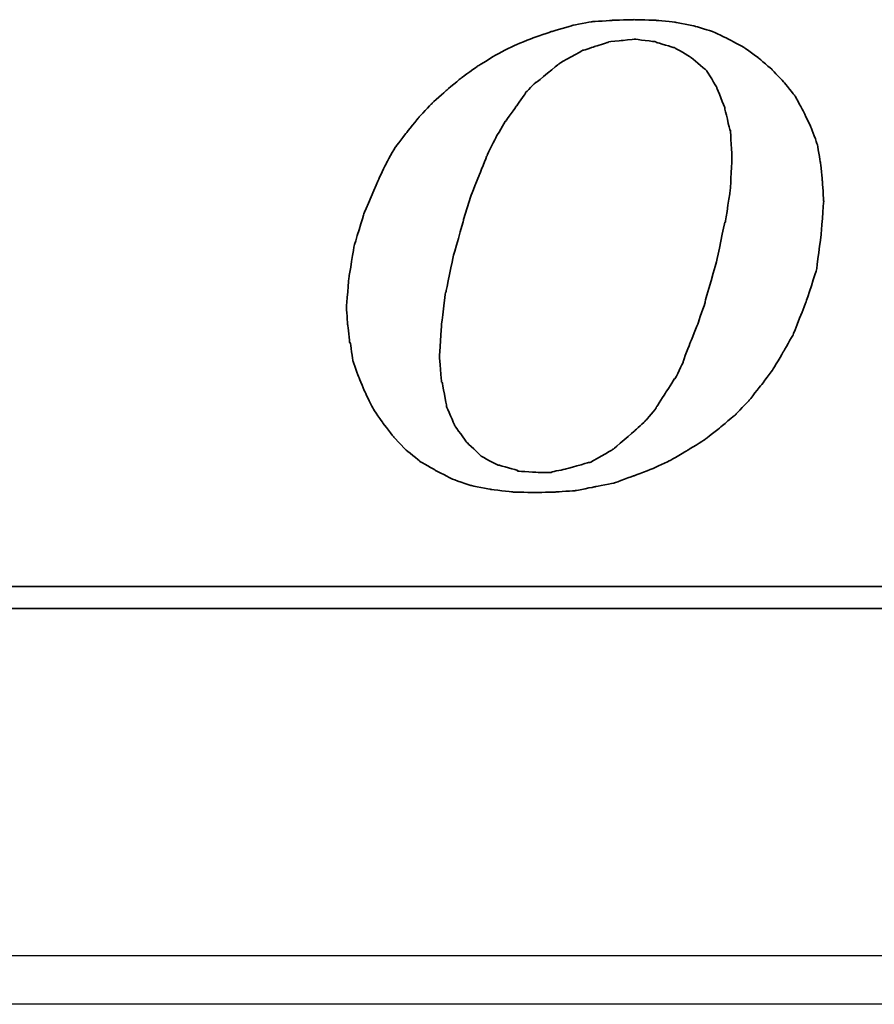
# Model space of a CAD drawing. Header units: millimetres. Extents: x -386 to 3135, y -1989 to 860.
# Tile 224 of 256: x -91 to -82, y -618 to -608. Entities that reach past the tile are written whole.
import ezdxf

# ---------------------------------------------------------------- set-up
doc = ezdxf.new("R2010")
doc.units = ezdxf.units.MM
doc.layers.get('0').update_dxf_attribs({"linetype": 'CONTINUOUS'})
doc.layers.add('DIM', color=4, linetype='CONTINUOUS')
doc.layers.add('layer 1', color=7, linetype='CONTINUOUS')

# ---------------------------------------------------------------- blocks, each defined once
blk = doc.blocks.new('TBI MOTION logo(完整正式版)')
at = {"layer": 'layer 1', "color": 22, "lineweight": 35}
for points, knots in [([(-11.34375, -6.98375), (-11.34375, -6.98375), (-10.91375, -7.43875), (-10.91375, -7.43875), (-10.91375, -7.43875), (-10.91375, -7.43875), (-10.38625, -7.87125), (-10.38625, -7.87125), (-10.38625, -7.87125), (-10.38625, -7.87125), (-9.81125, -8.20375), (-9.81125, -8.20375), (-9.81125, -8.20375), (-9.81125, -8.20375), (-9.21125, -8.51875), (-9.21125, -8.51875), (-9.21125, -8.51875), (-9.21125, -8.51875), (-8.51625, -8.75875), (-8.51625, -8.75875), (-8.51625, -8.75875), (-8.51625, -8.75875), (-7.77125, -8.90375), (-7.77125, -8.90375), (-7.77125, -8.90375), (-7.77125, -8.90375), (-6.97875, -8.99875), (-6.97875, -8.99875), (-6.97875, -8.99875), (-6.97875, -8.99875), (-6.14125, -9.02375), (-6.14125, -9.02375), (-6.14125, -9.02375), (-6.14125, -9.02375), (-5.37125, -8.99875), (-5.37125, -8.99875), (-5.37125, -8.99875), (-5.37125, -8.99875), (-4.65375, -8.94875), (-4.65375, -8.94875), (-4.65375, -8.94875), (-4.65375, -8.94875), (-3.93375, -8.80625), (-3.93375, -8.80625), (-3.93375, -8.80625), (-3.93375, -8.80625), (-3.21375, -8.66375), (-3.21375, -8.66375), (-3.21375, -8.66375), (-3.21375, -8.66375), (-2.49375, -8.39875), (-2.49375, -8.39875), (-2.49375, -8.39875), (-2.49375, -8.39875), (-1.79875, -8.13375), (-1.79875, -8.13375), (-1.79875, -8.13375), (-1.79875, -8.13375), (-1.17375, -7.84375), (-1.17375, -7.84375), (-1.17375, -7.84375), (-1.17375, -7.84375), (-0.52375, -7.46375), (-0.52375, -7.46375), (-0.52375, -7.46375), (-0.52375, -7.46375), (0.10124, -7.07875), (0.10124, -7.07875), (0.10124, -7.07875), (0.10124, -7.07875), (0.67625, -6.62375), (0.67625, -6.62375), (0.67625, -6.62375), (0.67625, -6.62375), (1.24874, -6.14375), (1.24874, -6.14375), (1.24874, -6.14375), (1.24874, -6.14375), (1.72874, -5.64125), (1.72874, -5.64125), (1.72874, -5.64125), (1.72874, -5.64125), (2.18624, -5.06375), (2.18624, -5.06375), (2.18624, -5.06375), (2.18624, -5.06375), (2.61625, -4.48874), (2.61625, -4.48874), (2.61625, -4.48874), (2.61625, -4.48874), (3.00125, -3.83874), (3.00125, -3.83874), (3.00125, -3.83874), (3.00125, -3.83874), (3.36124, -3.21374), (3.36124, -3.21374), (3.36124, -3.21374), (3.36124, -3.21374), (3.84374, -1.99125), (3.84374, -1.99125), (3.84374, -1.99125), (3.84374, -1.99125), (4.22625, -0.81875), (4.22625, -0.81875), (4.22625, -0.81875), (4.22625, -0.81875), (4.39125, 0.45624), (4.39125, 0.45624), (4.39125, 0.45624), (4.39125, 0.45624), (4.48874, 1.70124), (4.48874, 1.70124), (4.48874, 1.70124), (4.48874, 1.70124), (4.43874, 2.44625), (4.43874, 2.44625), (4.43874, 2.44625), (4.43874, 2.44625), (4.36874, 3.14125), (4.36874, 3.14125), (4.36874, 3.14125), (4.36874, 3.14125), (4.25125, 3.81125), (4.25125, 3.81125), (4.25125, 3.81125), (4.25125, 3.81125), (4.03124, 4.41125), (4.03124, 4.41125), (4.03124, 4.41125), (4.03124, 4.41125), (3.74374, 5.01125), (3.74374, 5.01125), (3.74374, 5.01125), (3.74374, 5.01125), (3.43124, 5.58875), (3.43124, 5.58875), (3.43124, 5.58875), (3.43124, 5.58875), (3.02625, 6.09125), (3.02625, 6.09125), (3.02625, 6.09125), (3.02625, 6.09125), (2.59374, 6.54875), (2.59374, 6.54875), (2.59374, 6.54875), (2.59374, 6.54875), (2.09124, 6.98125), (2.09124, 6.98125), (2.09124, 6.98125), (2.09124, 6.98125), (1.56124, 7.36625), (1.56124, 7.36625), (1.56124, 7.36625), (1.56124, 7.36625), (0.98624, 7.67625), (0.98624, 7.67625), (0.98624, 7.67625), (0.98624, 7.67625), (0.38624, 7.96375), (0.38624, 7.96375), (0.38624, 7.96375), (0.38624, 7.96375), (-0.25875, 8.15625), (-0.25875, 8.15625), (-0.25875, 8.15625), (-0.25875, 8.15625), (-0.98125, 8.30125), (-0.98125, 8.30125), (-0.98125, 8.30125), (-0.98125, 8.30125), (-1.70124, 8.37125), (-1.70124, 8.37125), (-1.70124, 8.37125), (-1.70124, 8.37125), (-2.49375, 8.39624), (-2.49375, 8.39624), (-2.49375, 8.39624), (-2.49375, 8.39624), (-3.28625, 8.37125), (-3.28625, 8.37125), (-3.28625, 8.37125), (-3.28625, 8.37125), (-4.05125, 8.32125), (-4.05125, 8.32125), (-4.05125, 8.32125), (-4.05125, 8.32125), (-4.77375, 8.18125), (-4.77375, 8.18125), (-4.77375, 8.18125), (-4.77375, 8.18125), (-5.51625, 7.96375), (-5.51625, 7.96375), (-5.51625, 7.96375), (-5.51625, 7.96375), (-6.21125, 7.72625), (-6.21125, 7.72625), (-6.21125, 7.72625), (-6.21125, 7.72625), (-6.92875, 7.43625), (-6.92875, 7.43625), (-6.92875, 7.43625), (-6.92875, 7.43625), (-7.57875, 7.10125), (-7.57875, 7.10125), (-7.57875, 7.10125), (-7.57875, 7.10125), (-8.24875, 6.69125), (-8.24875, 6.69125), (-8.24875, 6.69125), (-8.24875, 6.69125), (-8.84875, 6.26125), (-8.84875, 6.26125), (-8.84875, 6.26125), (-8.84875, 6.26125), (-9.42625, 5.78125), (-9.42625, 5.78125), (-9.42625, 5.78125), (-9.42625, 5.78125), (-9.95375, 5.30125), (-9.95375, 5.30125), (-9.95375, 5.30125), (-9.95375, 5.30125), (-10.43375, 4.79624), (-10.43375, 4.79624), (-10.43375, 4.79624), (-10.43375, 4.79624), (-10.88875, 4.22125), (-10.88875, 4.22125), (-10.88875, 4.22125), (-10.88875, 4.22125), (-11.29875, 3.69375), (-11.29875, 3.69375), (-11.29875, 3.69375), (-11.29875, 3.69375), (-11.63375, 3.09125), (-11.63375, 3.09125), (-11.63375, 3.09125), (-11.63375, 3.09125), (-11.91875, 2.49625), (-11.91875, 2.49625), (-11.91875, 2.49625), (-11.91875, 2.49625), (-12.44875, 1.24625), (-12.44875, 1.24625), (-12.44875, 1.24625), (-12.44875, 1.24625), (-12.80875, 0.06874), (-12.80875, 0.06874), (-12.80875, 0.06874), (-12.80875, 0.06874), (-12.99875, -1.07875), (-12.99875, -1.07875), (-12.99875, -1.07875), (-12.99875, -1.07875), (-13.09375, -2.18375), (-13.09375, -2.18375), (-13.09375, -2.18375), (-13.09375, -2.18375), (-13.04875, -2.85375), (-13.04875, -2.85375), (-13.04875, -2.85375), (-13.04875, -2.85375), (-12.97375, -3.50375), (-12.97375, -3.50375), (-12.97375, -3.50375), (-12.97375, -3.50375), (-12.95375, -3.50375), (-12.95375, -3.50375), (-12.95375, -3.50375), (-12.95375, -3.50375), (-12.85375, -4.17375), (-12.85375, -4.17375), (-12.85375, -4.17375), (-12.85375, -4.17375), (-12.63875, -4.77624), (-12.63875, -4.77624), (-12.63875, -4.77624), (-12.63875, -4.77624), (-12.39875, -5.35125), (-12.39875, -5.35125), (-12.39875, -5.35125), (-12.39875, -5.35125), (-12.11375, -5.92875), (-12.11375, -5.92875), (-12.11375, -5.92875), (-12.11375, -5.92875), (-11.75375, -6.45375), (-11.75375, -6.45375), (-11.75375, -6.45375), (-11.75375, -6.45375), (-11.34375, -6.98375), (-11.34375, -6.98375)], [0, 0, 0, 0, 0.01369863, 0.01369863, 0.01369863, 0.01369864, 0.02739726, 0.02739726, 0.02739726, 0.02739727, 0.04109589, 0.04109589, 0.04109589, 0.0410959, 0.05479452, 0.05479452, 0.05479452, 0.05479453, 0.06849315, 0.06849315, 0.06849315, 0.06849316, 0.08219178, 0.08219178, 0.08219178, 0.08219179, 0.09589041, 0.09589041, 0.09589041, 0.09589042, 0.10958904, 0.10958904, 0.10958904, 0.10958905, 0.12328767, 0.12328767, 0.12328767, 0.12328768, 0.1369863, 0.1369863, 0.1369863, 0.13698631, 0.15068493, 0.15068493, 0.15068493, 0.15068494, 0.16438356, 0.16438356, 0.16438356, 0.16438357, 0.17808219, 0.17808219, 0.17808219, 0.1780822, 0.19178082, 0.19178082, 0.19178082, 0.19178083, 0.20547945, 0.20547945, 0.20547945, 0.20547946, 0.21917808, 0.21917808, 0.21917808, 0.21917809, 0.23287671, 0.23287671, 0.23287671, 0.23287672, 0.24657534, 0.24657534, 0.24657534, 0.24657535, 0.26027397, 0.26027397, 0.26027397, 0.26027398, 0.2739726, 0.2739726, 0.2739726, 0.27397261, 0.28767123, 0.28767123, 0.28767123, 0.28767124, 0.30136986, 0.30136986, 0.30136986, 0.30136987, 0.31506849, 0.31506849, 0.31506849, 0.3150685, 0.32876712, 0.32876712, 0.32876712, 0.32876713, 0.34246575, 0.34246575, 0.34246575, 0.34246576, 0.35616438, 0.35616438, 0.35616438, 0.35616439, 0.36986301, 0.36986301, 0.36986301, 0.36986302, 0.38356164, 0.38356164, 0.38356164, 0.38356165, 0.39726027, 0.39726027, 0.39726027, 0.39726028, 0.4109589, 0.4109589, 0.4109589, 0.41095891, 0.42465753, 0.42465753, 0.42465753, 0.42465754, 0.43835616, 0.43835616, 0.43835616, 0.43835617, 0.45205479, 0.45205479, 0.45205479, 0.4520548, 0.46575342, 0.46575342, 0.46575342, 0.46575343, 0.47945205, 0.47945205, 0.47945205, 0.47945206, 0.49315068, 0.49315068, 0.49315068, 0.49315069, 0.50684932, 0.50684932, 0.50684932, 0.50684933, 0.52054795, 0.52054795, 0.52054795, 0.52054796, 0.53424658, 0.53424658, 0.53424658, 0.53424659, 0.54794521, 0.54794521, 0.54794521, 0.54794522, 0.56164384, 0.56164384, 0.56164384, 0.56164385, 0.57534247, 0.57534247, 0.57534247, 0.57534248, 0.5890411, 0.5890411, 0.5890411, 0.58904111, 0.60273973, 0.60273973, 0.60273973, 0.60273974, 0.61643836, 0.61643836, 0.61643836, 0.61643837, 0.63013699, 0.63013699, 0.63013699, 0.630137, 0.64383562, 0.64383562, 0.64383562, 0.64383563, 0.65753425, 0.65753425, 0.65753425, 0.65753426, 0.67123288, 0.67123288, 0.67123288, 0.67123289, 0.68493151, 0.68493151, 0.68493151, 0.68493152, 0.69863014, 0.69863014, 0.69863014, 0.69863015, 0.71232877, 0.71232877, 0.71232877, 0.71232878, 0.7260274, 0.7260274, 0.7260274, 0.72602741, 0.73972603, 0.73972603, 0.73972603, 0.73972604, 0.75342466, 0.75342466, 0.75342466, 0.75342467, 0.76712329, 0.76712329, 0.76712329, 0.7671233, 0.78082192, 0.78082192, 0.78082192, 0.78082193, 0.79452055, 0.79452055, 0.79452055, 0.79452056, 0.80821918, 0.80821918, 0.80821918, 0.80821919, 0.82191781, 0.82191781, 0.82191781, 0.82191782, 0.83561644, 0.83561644, 0.83561644, 0.83561645, 0.84931507, 0.84931507, 0.84931507, 0.84931508, 0.8630137, 0.8630137, 0.8630137, 0.86301371, 0.87671233, 0.87671233, 0.87671233, 0.87671234, 0.89041096, 0.89041096, 0.89041096, 0.89041097, 0.90410959, 0.90410959, 0.90410959, 0.9041096, 0.91780822, 0.91780822, 0.91780822, 0.91780823, 0.93150685, 0.93150685, 0.93150685, 0.93150686, 0.94520548, 0.94520548, 0.94520548, 0.94520549, 0.95890411, 0.95890411, 0.95890411, 0.95890412, 0.97260274, 0.97260274, 0.97260274, 0.97260275, 0.98630137, 0.98630137, 0.98630137, 0.98630138, 1, 1, 1, 1]), ([(-8.77875, 1.03124), (-8.77875, 1.03124), (-8.51625, 1.89625), (-8.51625, 1.89625), (-8.51625, 1.89625), (-8.51625, 1.89625), (-8.20375, 2.66375), (-8.20375, 2.66375), (-8.20375, 2.66375), (-8.20375, 2.66375), (-7.91625, 3.38125), (-7.91625, 3.38125), (-7.91625, 3.38125), (-7.91625, 3.38125), (-7.91625, 3.40624), (-7.91625, 3.40624), (-7.91625, 3.40624), (-7.91625, 3.40624), (-7.57875, 4.07624), (-7.57875, 4.07624), (-7.57875, 4.07624), (-7.57875, 4.07624), (-7.24375, 4.65125), (-7.24375, 4.65125), (-7.24375, 4.65125), (-7.24375, 4.65125), (-7.21875, 4.65125), (-7.21875, 4.65125), (-7.21875, 4.65125), (-7.21875, 4.65125), (-7.21875, 4.67624), (-7.21875, 4.67624), (-7.21875, 4.67624), (-7.21875, 4.67624), (-6.83625, 5.20375), (-6.83625, 5.20375), (-6.83625, 5.20375), (-6.83625, 5.20375), (-6.49875, 5.68625), (-6.49875, 5.68625), (-6.49875, 5.68625), (-6.49875, 5.68625), (-6.49875, 5.70625), (-6.49875, 5.70625), (-6.49875, 5.70625), (-6.49875, 5.70625), (-6.11625, 6.09125), (-6.11625, 6.09125), (-6.11625, 6.09125), (-6.11625, 6.09125), (-6.09125, 6.09125), (-6.09125, 6.09125), (-6.09125, 6.09125), (-6.09125, 6.09125), (-5.27375, 6.76625), (-5.27375, 6.76625), (-5.27375, 6.76625), (-5.27375, 6.76625), (-5.24875, 6.76625), (-5.24875, 6.76625), (-5.24875, 6.76625), (-5.24875, 6.76625), (-5.24875, 6.78625), (-5.24875, 6.78625), (-5.24875, 6.78625), (-5.24875, 6.78625), (-4.38875, 7.26624), (-4.38875, 7.26624), (-4.38875, 7.26624), (-4.38875, 7.26624), (-4.36125, 7.26624), (-4.36125, 7.26624), (-4.36125, 7.26624), (-4.36125, 7.26624), (-3.93375, 7.41125), (-3.93375, 7.41125), (-3.93375, 7.41125), (-3.93375, 7.41125), (-3.47375, 7.55625), (-3.47375, 7.55625), (-3.47375, 7.55625), (-3.47375, 7.55625), (-3.45375, 7.55625), (-3.45375, 7.55625), (-3.45375, 7.55625), (-3.45375, 7.55625), (-3.42875, 7.58124), (-3.42875, 7.58124), (-3.42875, 7.58124), (-3.42875, 7.58124), (-2.97375, 7.62625), (-2.97375, 7.62625), (-2.97375, 7.62625), (-2.97375, 7.62625), (-2.49375, 7.67625), (-2.49375, 7.67625), (-2.49375, 7.67625), (-2.49375, 7.67625), (-2.46875, 7.67625), (-2.46875, 7.67625), (-2.46875, 7.67625), (-2.46875, 7.67625), (-1.70124, 7.58124), (-1.70124, 7.58124), (-1.70124, 7.58124), (-1.70124, 7.58124), (-1.67875, 7.55625), (-1.67875, 7.55625), (-1.67875, 7.55625), (-1.67875, 7.55625), (-1.65375, 7.55625), (-1.65375, 7.55625), (-1.65375, 7.55625), (-1.65375, 7.55625), (-1.03125, 7.36625), (-1.03125, 7.36625), (-1.03125, 7.36625), (-1.03125, 7.36625), (-1.00625, 7.36625), (-1.00625, 7.36625), (-1.00625, 7.36625), (-1.00625, 7.36625), (-0.43124, 7.02624), (-0.43124, 7.02624), (-0.43124, 7.02624), (-0.43124, 7.02624), (-0.40625, 7.00624), (-0.40625, 7.00624), (-0.40625, 7.00624), (-0.40625, 7.00624), (0.12124, 6.57124), (0.12124, 6.57124), (0.12124, 6.57124), (0.12124, 6.57124), (0.14624, 6.54875), (0.14624, 6.54875), (0.14624, 6.54875), (0.14624, 6.54875), (0.17124, 6.52375), (0.17124, 6.52375), (0.17124, 6.52375), (0.17124, 6.52375), (0.55625, 5.89875), (0.55625, 5.89875), (0.55625, 5.89875), (0.55625, 5.89875), (0.55625, 5.87625), (0.55625, 5.87625), (0.55625, 5.87625), (0.55625, 5.87625), (0.84124, 5.15625), (0.84124, 5.15625), (0.84124, 5.15625), (0.84124, 5.15625), (0.84124, 5.13125), (0.84124, 5.13125), (0.84124, 5.13125), (0.84124, 5.13125), (1.03624, 4.31875), (1.03624, 4.31875), (1.03624, 4.31875), (1.03624, 4.31875), (1.05624, 4.31875), (1.05624, 4.31875), (1.05624, 4.31875), (1.05624, 4.31875), (1.05624, 4.29125), (1.05624, 4.29125), (1.05624, 4.29125), (1.05624, 4.29125), (1.10625, 3.33125), (1.10625, 3.33125), (1.10625, 3.33125), (1.10625, 3.33125), (1.10625, 3.30875), (1.10625, 3.30875), (1.10625, 3.30875), (1.10625, 3.30875), (1.05624, 2.20624), (1.05624, 2.20624), (1.05624, 2.20624), (1.05624, 2.20624), (1.05624, 2.18124), (1.05624, 2.18124), (1.05624, 2.18124), (1.05624, 2.18124), (0.86624, 0.93624), (0.86624, 0.93624), (0.86624, 0.93624), (0.86624, 0.93624), (0.84124, 0.93624), (0.84124, 0.93624), (0.84124, 0.93624), (0.84124, 0.93624), (0.55625, -0.45874), (0.55625, -0.45874), (0.55625, -0.45874), (0.55625, -0.45874), (0.12124, -1.99125), (0.12124, -1.99125), (0.12124, -1.99125), (0.12124, -1.99125), (0.12124, -2.01874), (0.12124, -2.01874), (0.12124, -2.01874), (0.12124, -2.01874), (-0.13874, -2.78375), (-0.13874, -2.78375), (-0.13874, -2.78375), (-0.13874, -2.78375), (-0.43124, -3.50375), (-0.43124, -3.50375), (-0.43124, -3.50375), (-0.43124, -3.50375), (-0.69375, -4.19875), (-0.69375, -4.19875), (-0.69375, -4.19875), (-0.69375, -4.19875), (-0.69375, -4.22375), (-0.69375, -4.22375), (-0.69375, -4.22375), (-0.69375, -4.22375), (-0.98125, -4.82374), (-0.98125, -4.82374), (-0.98125, -4.82374), (-0.98125, -4.82374), (-1.00625, -4.82374), (-1.00625, -4.82374), (-1.00625, -4.82374), (-1.00625, -4.82374), (-1.33875, -5.35125), (-1.33875, -5.35125), (-1.33875, -5.35125), (-1.33875, -5.35125), (-1.67875, -5.87875), (-1.67875, -5.87875), (-1.67875, -5.87875), (-1.67875, -5.87875), (-1.67875, -5.90375), (-1.67875, -5.90375), (-1.67875, -5.90375), (-1.67875, -5.90375), (-2.05875, -6.35875), (-2.05875, -6.35875), (-2.05875, -6.35875), (-2.05875, -6.35875), (-2.08375, -6.38375), (-2.08375, -6.38375), (-2.08375, -6.38375), (-2.08375, -6.38375), (-2.46875, -6.74375), (-2.46875, -6.74375), (-2.46875, -6.74375), (-2.46875, -6.74375), (-3.25875, -7.41625), (-3.25875, -7.41625), (-3.25875, -7.41625), (-3.25875, -7.41625), (-3.28625, -7.43875), (-3.28625, -7.43875), (-3.28625, -7.43875), (-3.28625, -7.43875), (-4.12375, -7.91875), (-4.12375, -7.91875), (-4.12375, -7.91875), (-4.12375, -7.91875), (-4.14875, -7.91875), (-4.14875, -7.91875), (-4.14875, -7.91875), (-4.14875, -7.91875), (-4.17125, -7.91875), (-4.17125, -7.91875), (-4.17125, -7.91875), (-4.17125, -7.91875), (-5.03375, -8.15875), (-5.03375, -8.15875), (-5.03375, -8.15875), (-5.03375, -8.15875), (-5.51625, -8.25625), (-5.51625, -8.25625), (-5.51625, -8.25625), (-5.51625, -8.25625), (-5.54125, -8.27875), (-5.54125, -8.27875), (-5.54125, -8.27875), (-5.54125, -8.27875), (-5.56375, -8.27875), (-5.56375, -8.27875), (-5.56375, -8.27875), (-5.56375, -8.27875), (-5.99625, -8.27875), (-5.99625, -8.27875), (-5.99625, -8.27875), (-5.99625, -8.27875), (-6.76375, -8.23125), (-6.76375, -8.23125), (-6.76375, -8.23125), (-6.76375, -8.23125), (-6.78875, -8.23125), (-6.78875, -8.23125), (-6.78875, -8.23125), (-6.78875, -8.23125), (-6.78875, -8.20375), (-6.78875, -8.20375), (-6.78875, -8.20375), (-6.78875, -8.20375), (-7.45875, -8.01375), (-7.45875, -8.01375), (-7.45875, -8.01375), (-7.45875, -8.01375), (-7.48375, -8.01375), (-7.48375, -8.01375), (-7.48375, -8.01375), (-7.48375, -8.01375), (-7.50875, -8.01375), (-7.50875, -8.01375), (-7.50875, -8.01375), (-7.50875, -8.01375), (-8.13125, -7.67875), (-8.13125, -7.67875), (-8.13125, -7.67875), (-8.13125, -7.67875), (-8.15625, -7.65375), (-8.15625, -7.65375), (-8.15625, -7.65375), (-8.15625, -7.65375), (-8.65875, -7.17375), (-8.65875, -7.17375), (-8.65875, -7.17375), (-8.65875, -7.17375), (-8.68375, -7.14875), (-8.68375, -7.14875), (-8.68375, -7.14875), (-8.68375, -7.14875), (-9.08875, -6.57375), (-9.08875, -6.57375), (-9.08875, -6.57375), (-9.08875, -6.57375), (-9.11375, -6.54875), (-9.11375, -6.54875), (-9.11375, -6.54875), (-9.11375, -6.54875), (-9.11375, -6.52875), (-9.11375, -6.52875), (-9.11375, -6.52875), (-9.11375, -6.52875), (-9.40375, -5.85375), (-9.40375, -5.85375), (-9.40375, -5.85375), (-9.40375, -5.85375), (-9.40375, -5.82875), (-9.40375, -5.82875), (-9.40375, -5.82875), (-9.40375, -5.82875), (-9.56875, -4.96875), (-9.56875, -4.96875), (-9.56875, -4.96875), (-9.56875, -4.96875), (-9.59375, -4.94375), (-9.59375, -4.94375), (-9.59375, -4.94375), (-9.59375, -4.94375), (-9.66375, -4.03375), (-9.66375, -4.03375), (-9.66375, -4.03375), (-9.66375, -4.03375), (-9.66375, -4.00875), (-9.66375, -4.00875), (-9.66375, -4.00875), (-9.66375, -4.00875), (-9.59375, -2.85375), (-9.59375, -2.85375), (-9.59375, -2.85375), (-9.59375, -2.85375), (-9.45125, -1.65875), (-9.45125, -1.65875), (-9.45125, -1.65875), (-9.45125, -1.65875), (-9.42625, -1.63375), (-9.42625, -1.63375), (-9.42625, -1.63375), (-9.42625, -1.63375), (-9.16125, -0.33875), (-9.16125, -0.33875), (-9.16125, -0.33875), (-9.16125, -0.33875), (-8.77875, 1.00624), (-8.77875, 1.00624), (-8.77875, 1.00624), (-8.77875, 1.00624), (-8.77875, 1.03124), (-8.77875, 1.03124)], [0, 0, 0, 0, 0.01020408, 0.01020408, 0.01020408, 0.01020409, 0.02040816, 0.02040816, 0.02040816, 0.02040817, 0.03061224, 0.03061224, 0.03061224, 0.03061225, 0.04081633, 0.04081633, 0.04081633, 0.04081634, 0.05102041, 0.05102041, 0.05102041, 0.05102042, 0.06122449, 0.06122449, 0.06122449, 0.0612245, 0.07142857, 0.07142857, 0.07142857, 0.07142858, 0.08163265, 0.08163265, 0.08163265, 0.08163266, 0.09183673, 0.09183673, 0.09183673, 0.09183674, 0.10204082, 0.10204082, 0.10204082, 0.10204083, 0.1122449, 0.1122449, 0.1122449, 0.11224491, 0.12244898, 0.12244898, 0.12244898, 0.12244899, 0.13265306, 0.13265306, 0.13265306, 0.13265307, 0.14285714, 0.14285714, 0.14285714, 0.14285715, 0.15306122, 0.15306122, 0.15306122, 0.15306123, 0.16326531, 0.16326531, 0.16326531, 0.16326532, 0.17346939, 0.17346939, 0.17346939, 0.1734694, 0.18367347, 0.18367347, 0.18367347, 0.18367348, 0.19387755, 0.19387755, 0.19387755, 0.19387756, 0.20408163, 0.20408163, 0.20408163, 0.20408164, 0.21428571, 0.21428571, 0.21428571, 0.21428572, 0.2244898, 0.2244898, 0.2244898, 0.22448981, 0.23469388, 0.23469388, 0.23469388, 0.23469389, 0.24489796, 0.24489796, 0.24489796, 0.24489797, 0.25510204, 0.25510204, 0.25510204, 0.25510205, 0.26530612, 0.26530612, 0.26530612, 0.26530613, 0.2755102, 0.2755102, 0.2755102, 0.27551021, 0.28571429, 0.28571429, 0.28571429, 0.2857143, 0.29591837, 0.29591837, 0.29591837, 0.29591838, 0.30612245, 0.30612245, 0.30612245, 0.30612246, 0.31632653, 0.31632653, 0.31632653, 0.31632654, 0.32653061, 0.32653061, 0.32653061, 0.32653062, 0.33673469, 0.33673469, 0.33673469, 0.3367347, 0.34693878, 0.34693878, 0.34693878, 0.34693879, 0.35714286, 0.35714286, 0.35714286, 0.35714287, 0.36734694, 0.36734694, 0.36734694, 0.36734695, 0.37755102, 0.37755102, 0.37755102, 0.37755103, 0.3877551, 0.3877551, 0.3877551, 0.38775511, 0.39795918, 0.39795918, 0.39795918, 0.39795919, 0.40816327, 0.40816327, 0.40816327, 0.40816328, 0.41836735, 0.41836735, 0.41836735, 0.41836736, 0.42857143, 0.42857143, 0.42857143, 0.42857144, 0.43877551, 0.43877551, 0.43877551, 0.43877552, 0.44897959, 0.44897959, 0.44897959, 0.4489796, 0.45918367, 0.45918367, 0.45918367, 0.45918368, 0.46938776, 0.46938776, 0.46938776, 0.46938777, 0.47959184, 0.47959184, 0.47959184, 0.47959185, 0.48979592, 0.48979592, 0.48979592, 0.48979593, 0.5, 0.5, 0.5, 0.50000001, 0.51020408, 0.51020408, 0.51020408, 0.51020409, 0.52040816, 0.52040816, 0.52040816, 0.52040817, 0.53061224, 0.53061224, 0.53061224, 0.53061225, 0.54081633, 0.54081633, 0.54081633, 0.54081634, 0.55102041, 0.55102041, 0.55102041, 0.55102042, 0.56122449, 0.56122449, 0.56122449, 0.5612245, 0.57142857, 0.57142857, 0.57142857, 0.57142858, 0.58163265, 0.58163265, 0.58163265, 0.58163266, 0.59183673, 0.59183673, 0.59183673, 0.59183674, 0.60204082, 0.60204082, 0.60204082, 0.60204083, 0.6122449, 0.6122449, 0.6122449, 0.61224491, 0.62244898, 0.62244898, 0.62244898, 0.62244899, 0.63265306, 0.63265306, 0.63265306, 0.63265307, 0.64285714, 0.64285714, 0.64285714, 0.64285715, 0.65306122, 0.65306122, 0.65306122, 0.65306123, 0.66326531, 0.66326531, 0.66326531, 0.66326532, 0.67346939, 0.67346939, 0.67346939, 0.6734694, 0.68367347, 0.68367347, 0.68367347, 0.68367348, 0.69387755, 0.69387755, 0.69387755, 0.69387756, 0.70408163, 0.70408163, 0.70408163, 0.70408164, 0.71428571, 0.71428571, 0.71428571, 0.71428572, 0.7244898, 0.7244898, 0.7244898, 0.72448981, 0.73469388, 0.73469388, 0.73469388, 0.73469389, 0.74489796, 0.74489796, 0.74489796, 0.74489797, 0.75510204, 0.75510204, 0.75510204, 0.75510205, 0.76530612, 0.76530612, 0.76530612, 0.76530613, 0.7755102, 0.7755102, 0.7755102, 0.77551021, 0.78571429, 0.78571429, 0.78571429, 0.7857143, 0.79591837, 0.79591837, 0.79591837, 0.79591838, 0.80612245, 0.80612245, 0.80612245, 0.80612246, 0.81632653, 0.81632653, 0.81632653, 0.81632654, 0.82653061, 0.82653061, 0.82653061, 0.82653062, 0.83673469, 0.83673469, 0.83673469, 0.8367347, 0.84693878, 0.84693878, 0.84693878, 0.84693879, 0.85714286, 0.85714286, 0.85714286, 0.85714287, 0.86734694, 0.86734694, 0.86734694, 0.86734695, 0.87755102, 0.87755102, 0.87755102, 0.87755103, 0.8877551, 0.8877551, 0.8877551, 0.88775511, 0.89795918, 0.89795918, 0.89795918, 0.89795919, 0.90816327, 0.90816327, 0.90816327, 0.90816328, 0.91836735, 0.91836735, 0.91836735, 0.91836736, 0.92857143, 0.92857143, 0.92857143, 0.92857144, 0.93877551, 0.93877551, 0.93877551, 0.93877552, 0.94897959, 0.94897959, 0.94897959, 0.9489796, 0.95918367, 0.95918367, 0.95918367, 0.95918368, 0.96938776, 0.96938776, 0.96938776, 0.96938777, 0.97959184, 0.97959184, 0.97959184, 0.97959185, 0.98979592, 0.98979592, 0.98979592, 0.98979593, 1, 1, 1, 1]), ([(75.90875, -9.47875), (75.90875, -9.47875), (75.90875, -12.28625), (75.90875, -12.28625), (75.90875, -12.28625), (75.90875, -12.28625), (75.90875, -12.47875), (75.90875, -12.47875), (75.90875, -12.47875), (75.90875, -12.47875), (75.71625, -12.47875), (75.71625, -12.47875), (75.71625, -12.47875), (75.71625, -12.47875), (-88.32875, -12.47875), (-88.32875, -12.47875), (-88.32875, -12.47875), (-88.32875, -12.47875), (-88.32875, -13.29375), (-88.32875, -13.29375), (-88.32875, -13.29375), (-88.32875, -13.29375), (82.89125, -13.29375), (82.89125, -13.29375), (82.89125, -13.29375), (82.89125, -13.29375), (75.90875, -9.47875), (75.90875, -9.47875)], [0, 0, 0, 0, 0.14285714, 0.14285714, 0.14285714, 0.14285715, 0.28571429, 0.28571429, 0.28571429, 0.2857143, 0.42857143, 0.42857143, 0.42857143, 0.42857144, 0.57142857, 0.57142857, 0.57142857, 0.57142858, 0.71428571, 0.71428571, 0.71428571, 0.71428572, 0.85714286, 0.85714286, 0.85714286, 0.85714287, 1, 1, 1, 1])]:
    blk.add_open_spline(points, degree=3, knots=knots, dxfattribs=at)

msp = doc.modelspace()

# ---------------------------------------------------------------- linework, layer by layer
at = {"linetype": 'Continuous'}
msp.add_line((111.594, -617.206), (-146.894, -617.206), dxfattribs=at)
msp.add_open_spline([(111.474, -617.706), (-146.894, -617.706)], degree=1, dxfattribs=at)

# ---------------------------------------------------------------- block references
at = {"layer": 'DIM', "color": 7, "xscale": 0.2802190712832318, "yscale": 0.2802190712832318, "zscale": 0.2802190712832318}
msp.add_blockref('TBI MOTION logo(完整正式版)', (-83.851, -609.897), dxfattribs=at)

doc.saveas('drawing.dxf')
